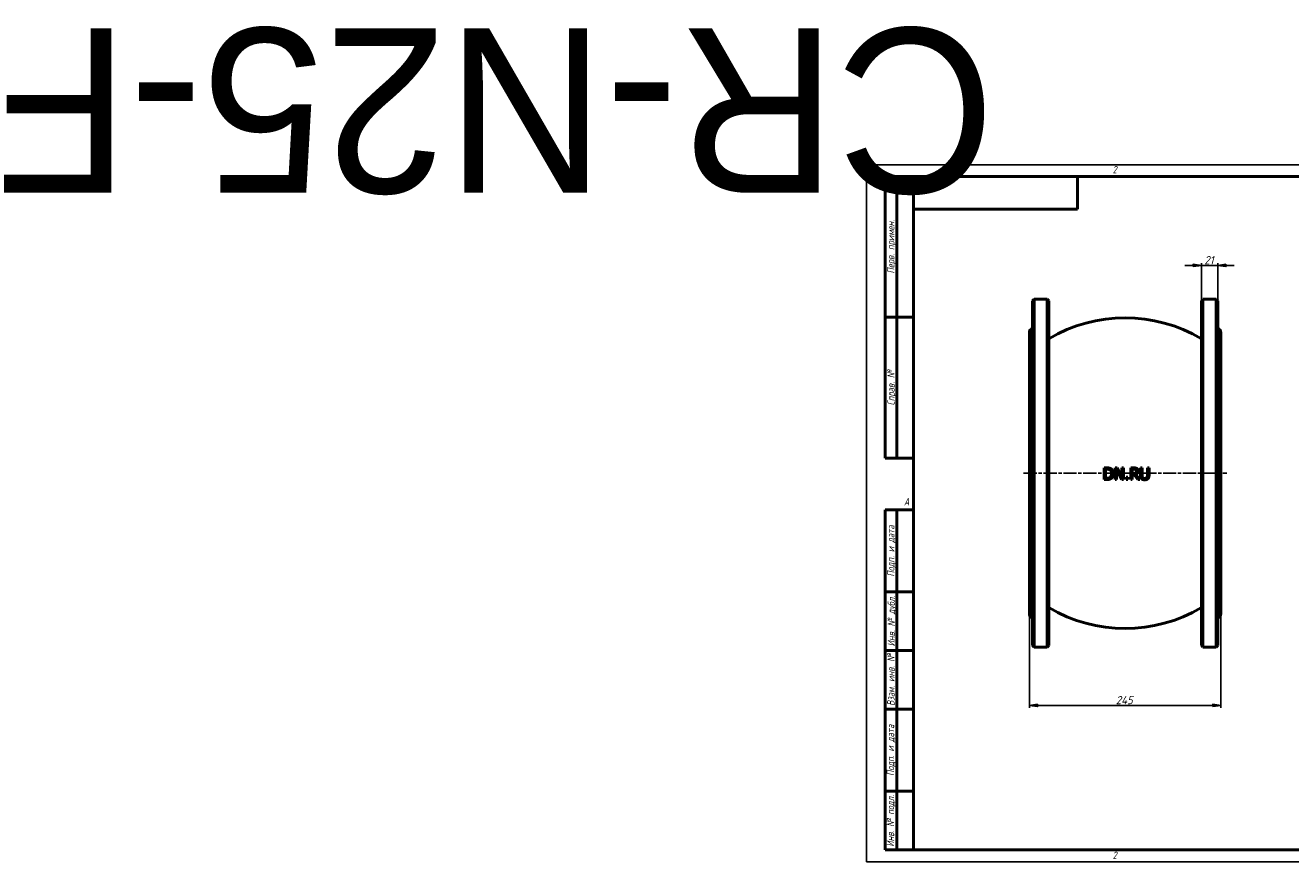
# Model space of a CAD drawing. Header units: millimetres. Extents: x -1076 to 6907, y -208 to 1069.
# Tile 1 of 3: x -1076 to 543, y 0 to 1069. Entities that reach past the tile are written whole.
import ezdxf
from ezdxf.enums import TextEntityAlignment as Align

# ---------------------------------------------------------------- set-up
doc = ezdxf.new("R2018")
doc.units = ezdxf.units.MM
doc.header["$LTSCALE"] = 3
doc.linetypes.add('CHAIN', pattern=[0.7087, 0.4724, -0.0591, 0.1181, -0.0591])
for name, color, linetype, lineweight in [('Видимый контур (ГОСТ)', 7, 'Continuous', 50), ('Кромка (ГОСТ)', 7, 'Continuous', 50), ('Обозначение (ГОСТ)', 7, 'Continuous', 25), ('Осевая линия (ГОСТ)', 7, 'Continuous', 25), ('Размер (ГОСТ)', 7, 'Continuous', 25), ('Эскизная геометрия (ГОСТ)', 7, 'Continuous', 50)]:
    doc.layers.add(name, color=color, linetype=linetype, lineweight=lineweight)
doc.styles.add('Альтернативный текст (ГОСТ)', font='arial.ttf', dxfattribs={"width": 0.8})
doc.styles.add('Обычный текст (ГОСТ)', font='GOST Common Italic.ttf')
doc.dimstyles.new('Обычный (ГОСТ)', dxfattribs={"dimscale": 3, "dimtxt": 3.5, "dimasz": 3.5, "dimexe": 1, "dimexo": 0, "dimgap": 0.5, "dimtad": 1, "dimrnd": 1e-08, "dimtxsty": 'Обычный текст (ГОСТ)', "dimblk": 'Filled-1', "dimcen": 0.09, "dimdle": 15, "dimclrd": 256, "dimclre": 256, "dimclrt": 256, "dimazin": 2, "dimtfac": 0.714286, "dimtdec": 3, "dimtmove": 0, "dimatfit": 3, "dimfxl": 1, "dimtolj": 1, "dimlwd": 25, "dimlwe": 25, "dimarcsym": 0})

# ---------------------------------------------------------------- blocks, each defined once
blk = doc.blocks.new('Рамки ГОСТ - Рамка')
at = {"layer": 'Кромка (ГОСТ)', "lineweight": 25}
for p, q in [((0, 0), (0, 297)), ((0, 297), (420, 297)), ((420, 297), (420, 0)), ((420, 0), (0, 0))]:
    blk.add_line(p, q, dxfattribs=at)
at = {"layer": 'Кромка (ГОСТ)'}
for p, q in [((210, 292), (210, 297)), ((415, 292), (20, 292)), ((20, 292), (20, 5)), ((415, 5), (415, 292)), ((20, 5), (415, 5)), ((210, 5), (210, 0))]:
    blk.add_line(p, q, dxfattribs=at)
at = {"layer": 'Кромка (ГОСТ)', "char_height": 3.17, "attachment_point": 1, "style": 'Альтернативный текст (ГОСТ)'}
for s, insert, width in [('\\fGOST Common|b0|i1;{\\H3.1700;2}', (105, 296.5), 5.2328), ('\\fGOST Common|b0|i1;{\\H3.1700;1}', (315.02, 296.44), 5.2327), ('\\fGOST Common|b0|i1;{\\H3.1700;A}', (16, 155), 5.1335), ('\\fGOST Common|b0|i1;{\\H3.1700;A}', (416, 148.5), 5.0704), ('\\fGOST Common|b0|i1;{\\H3.1700;2}', (104.99, 4.3), 5.2328), ('\\fGOST Common|b0|i1;{\\H3.1700;1}', (315, 4.14), 6.6287), ('\\fGOST Common|b0|i1;{\\H3.1700;Формат А3}', (370, 4.39), 25.2103)]:
    blk.add_mtext(s, dxfattribs=dict(at, insert=insert, width=width))
blk = doc.blocks.new('ГОСТ - Доп. графы 1')
at = {"layer": 'Эскизная геометрия (ГОСТ)'}
for p, q in [((-12, 0), (-12, 145)), ((-12, 145), (0, 145)), ((-7, 145), (-7, 0)), ((-12, 110), (-7, 110)), ((-7, 110), (0, 110)), ((-12, 85), (-7, 85)), ((-7, 85), (0, 85)), ((-12, 60), (-7, 60)), ((-7, 60), (0, 60)), ((-12, 25), (-7, 25)), ((-7, 25), (0, 25)), ((0, 0), (-12, 0))]:
    blk.add_line(p, q, dxfattribs=at)
at = {"layer": 'Обозначение (ГОСТ)', "char_height": 3.17, "attachment_point": 5, "rotation": 90, "style": 'Альтернативный текст (ГОСТ)'}
for s, insert, width in [('\\fGOST Common|b0|i1;{\\H3.1700;Подп. и дата}', (-9.37, 127.41), 34.7679), ('\\fGOST Common|b0|i1;{\\H3.1700;Инв. № дубл.}', (-8.95, 97.55), 24.8438), ('\\fGOST Common|b0|i1;{\\H3.1700;Взам. инв. №}', (-9.58, 72.53), 24.8669), ('\\fGOST Common|b0|i1;{\\H3.1700;Подп. и дата}', (-9.5, 42.47), 35.1486), ('\\fGOST Common|b0|i1;{\\H3.1700;Инв. № подл.}', (-9.5, 12.41), 24.9618)]:
    blk.add_mtext(s, dxfattribs=dict(at, insert=insert, width=width))
at = {"layer": 'Обозначение (ГОСТ)', "lineweight": 30, "flags": 17}
for tag, p in [('Подп._и_дата_2', (-3.53, 127.51)), ('Инв._номер_дубликата', (-3.41, 97.47)), ('Взамен_инв._номера', (-3.46, 72.53)), ('Подп._и_дата_1', (-3.42, 42.35)), ('ИНВЕНТАРНЫЙ_НОМЕР', (-3.33, 12.68))]:
    blk.add_attdef(tag, text='', height=3.17, rotation=90, dxfattribs=at).set_placement(p, align=Align.MIDDLE_CENTER)
blk = doc.blocks.new('ГОСТ - Доп. графы 2')
at = {"layer": 'Эскизная геометрия (ГОСТ)'}
for p, q in [((-12, 0), (-12, 120)), ((-12, 120), (0, 120)), ((-7, 0), (-7, 120)), ((-12, 60), (0, 60)), ((0, 0), (-12, 0))]:
    blk.add_line(p, q, dxfattribs=at)
at = {"layer": 'Обозначение (ГОСТ)', "char_height": 3.17, "attachment_point": 5, "rotation": 90, "style": 'Альтернативный текст (ГОСТ)'}
for s, insert, width in [('\\fGOST Common|b0|i1;{\\H3.1700;Перв. примен.}', (-9.19, 90.05), 60.0143), ('\\fGOST Common|b0|i1;{\\H3.1700;Справ. №}', (-9.1, 30), 59.9357)]:
    blk.add_mtext(s, dxfattribs=dict(at, insert=insert, width=width))
at = {"layer": 'Обозначение (ГОСТ)', "lineweight": 30, "flags": 17}
for tag, p in [('Первичная_применяемость', (-3.65, 90.03)), ('Справочный_номер', (-3.55, 30.02))]:
    blk.add_attdef(tag, text='', height=3.17, rotation=90, dxfattribs=at).set_placement(p, align=Align.MIDDLE_CENTER)
blk = doc.blocks.new('ГОСТ - Доп. графы 3')
at = {"layer": 'Эскизная геометрия (ГОСТ)'}
for p, q in [((0, 0), (70, 0)), ((70, 0), (70, -14)), ((70, -14), (0, -14))]:
    blk.add_line(p, q, dxfattribs=at)
at = {"layer": 'Обозначение (ГОСТ)', "lineweight": 30}
blk.add_attdef('ОБОЗНАЧЕНИЕ', text='', height=5, rotation=180, dxfattribs=at).set_placement((34.94, -6.97), align=Align.MIDDLE_CENTER)
blk = doc.blocks.new('Filled-1')
at = {"color": 0}
for p, q in [((0, 0), (-1, 0.14)), ((-1, 0.14), (-1, -0.14)), ((-1, 0), (0, 0)), ((-1, -0.14), (0, 0))]:
    blk.add_line(p, q, dxfattribs=at)
at = {"color": 0, "flags": 128}
blk.add_lwpolyline([(-1, -0.14), (0, 0), (-1, 0.14), (-1, -0.14)], dxfattribs=at)
at = {"color": 0}
blk.add_solid([(-1, -0.14), (0, 0), (-1, 0.14), (-1, -0.14)], dxfattribs=at)
blk = doc.blocks.new('*D9')
at = {"layer": 'Defpoints', "color": 0, "linetype": 'Continuous', "transparency": 16777216}
for p in [(208.4, 316.7), (453.4, 316.7), (453.4, 199.8)]:
    blk.add_point(p, dxfattribs=at)
at = {"layer": 'Размер (ГОСТ)', "linetype": 'Continuous', "lineweight": 25, "transparency": 16777216}
for p, q in [((208.4, 316.7), (208.4, 196.8)), ((453.4, 316.7), (453.4, 196.8)), ((218.9, 199.8), (442.9, 199.8))]:
    blk.add_line(p, q, dxfattribs=at)
at = {"layer": 'Размер (ГОСТ)', "linetype": 'Continuous', "lineweight": 25, "transparency": 16777216, "xscale": 10.5, "yscale": 10.5, "zscale": 10.5, "rotation": 180}
blk.add_blockref('Filled-1', (208.4, 199.8), dxfattribs=at)
at = {"layer": 'Размер (ГОСТ)', "linetype": 'Continuous', "lineweight": 25, "transparency": 16777216, "xscale": 10.5, "yscale": 10.5, "zscale": 10.5}
blk.add_blockref('Filled-1', (453.4, 199.8), dxfattribs=at)
at = {"layer": 'Размер (ГОСТ)', "linetype": 'Continuous', "lineweight": 25, "transparency": 16777216, "insert": (319, 211.8), "char_height": 10.5, "attachment_point": 1, "style": 'Обычный текст (ГОСТ)'}
blk.add_mtext('\\A1;245', dxfattribs=at)
blk = doc.blocks.new('*D10')
at = {"layer": 'Defpoints', "color": 0, "linetype": 'Continuous', "transparency": 16777216}
for p in [(449.4, 762.2), (428.4, 717.2), (449.4, 717.2)]:
    blk.add_point(p, dxfattribs=at)
at = {"layer": 'Размер (ГОСТ)', "linetype": 'Continuous', "lineweight": 25, "transparency": 16777216}
for p, q in [((417.9, 762.2), (407.4, 762.2)), ((428.4, 717.2), (428.4, 765.2)), ((428.4, 762.2), (449.4, 762.2)), ((449.4, 717.2), (449.4, 765.2)), ((459.9, 762.2), (470.4, 762.2))]:
    blk.add_line(p, q, dxfattribs=at)
at = {"layer": 'Размер (ГОСТ)', "linetype": 'Continuous', "lineweight": 25, "transparency": 16777216, "xscale": 10.5, "yscale": 10.5, "zscale": 10.5}
blk.add_blockref('Filled-1', (428.4, 762.2), dxfattribs=at)
at = {"layer": 'Размер (ГОСТ)', "linetype": 'Continuous', "lineweight": 25, "transparency": 16777216, "xscale": 10.5, "yscale": 10.5, "zscale": 10.5, "rotation": 180}
blk.add_blockref('Filled-1', (449.4, 762.2), dxfattribs=at)
at = {"layer": 'Размер (ГОСТ)', "linetype": 'Continuous', "lineweight": 25, "transparency": 16777216, "insert": (432.2, 774.2), "char_height": 10.5, "attachment_point": 1, "style": 'Обычный текст (ГОСТ)'}
blk.add_mtext('\\A1;21', dxfattribs=at)

msp = doc.modelspace()

# ---------------------------------------------------------------- linework, layer by layer
at = {"layer": 'Видимый контур (ГОСТ)'}
for p, q in [((212.389, 717.176), (214.389, 719.176)), ((212.389, 276.176), (212.389, 717.176)), ((214.389, 719.176), (214.389, 274.176)), ((214.389, 719.176), (231.389, 719.176)), ((231.389, 274.176), (231.389, 719.176)), ((233.389, 717.176), (231.389, 719.176)), ((233.389, 717.176), (233.389, 276.176)), ((428.389, 717.176), (430.389, 719.176)), ((428.389, 276.176), (428.389, 717.176)), ((430.389, 719.176), (430.389, 274.176)), ((430.389, 719.176), (447.389, 719.176)), ((447.389, 274.176), (447.389, 719.176)), ((449.389, 717.176), (447.389, 719.176)), ((449.389, 717.176), (449.389, 276.176)), ((208.389, 316.676), (208.389, 676.676)), ((453.389, 676.676), (453.389, 316.676)), ((307.415, 503.54), (303.999, 503.54)), ((303.999, 488.54), (303.999, 503.54)), ((305.993, 501.814), (307.512, 501.814)), ((305.993, 501.814), (305.993, 490.266)), ((320.823, 503.54), (317.99, 503.54)), ((317.99, 488.54), (317.99, 503.54)), ((326.864, 491.664), (320.823, 503.54)), ((328.724, 503.54), (326.864, 503.54)), ((326.864, 491.664), (326.864, 503.54)), ((328.724, 503.54), (328.724, 488.54)), ((341.876, 503.54), (338.011, 503.54)), ((338.011, 488.54), (338.011, 503.54)), ((340.004, 501.814), (340.004, 496.174)), ((340.004, 501.814), (341.985, 501.814)), ((352.622, 503.54), (350.628, 503.54)), ((350.628, 494.18), (350.628, 503.54)), ((352.622, 503.54), (352.622, 494.18)), ((361.483, 503.54), (359.49, 503.54)), ((359.49, 494.132), (359.49, 503.54)), ((361.483, 503.54), (361.483, 494.18)), ((303.999, 488.54), (307.451, 488.54)), ((307.512, 490.266), (305.993, 490.266)), ((317.99, 488.54), (319.85, 488.54)), ((319.85, 501.474), (319.85, 488.54)), ((319.85, 501.474), (326.487, 488.54)), ((326.487, 488.54), (328.724, 488.54)), ((334.558, 491.409), (332.152, 491.409)), ((332.152, 488.54), (332.152, 491.409)), ((332.152, 488.54), (334.558, 488.54)), ((334.558, 491.409), (334.558, 488.54)), ((338.011, 488.54), (340.004, 488.54)), ((341.755, 496.174), (340.004, 496.174)), ((340.004, 494.509), (340.004, 488.54)), ((340.004, 494.509), (342.289, 494.509)), ((342.289, 494.509), (347.03, 488.54)), ((349.619, 488.54), (344.283, 495.068)), ((347.03, 488.54), (349.619, 488.54)), ((212.389, 276.176), (214.389, 274.176)), ((233.389, 276.176), (231.389, 274.176)), ((428.389, 276.176), (430.389, 274.176)), ((449.389, 276.176), (447.389, 274.176)), ((214.389, 274.176), (231.389, 274.176)), ((430.389, 274.176), (447.389, 274.176))]:
    msp.add_line(p, q, dxfattribs=at)
for centre, radius, start, end in [((213.389, 676.676), 5, 101.536959, 180), ((330.889, 505.356), 190, 59.125595, 120.874405), ((448.389, 676.676), 5, 0, 78.463041), ((330.889, 487.996), 190, 239.125595, 300.874405), ((213.389, 316.676), 5, 180, 258.463041), ((448.389, 316.676), 5, 281.536959, 0)]:
    msp.add_arc(centre, radius, start, end, dxfattribs=at)
for points, knots in [([(312.788, 502.349), (312.391, 502.61), (311.959, 502.816), (310.766, 503.256), (310.13, 503.356), (309.09, 503.507), (308.209, 503.54), (307.415, 503.54)], [0, 0, 0, 0, 0.14307384, 0.14307384, 0.38383836, 0.38383836, 1.14069017, 1.14069017, 1.14069017, 1.14069017]), ([(307.512, 501.814), (308.875, 501.814), (309.637, 501.651), (310.593, 501.366), (311.046, 501.168), (311.475, 500.915)], [-0.301191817, -0.301191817, -0.301191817, -0.301191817, -0.150239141, -0.150239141, 0, 0, 0, 0]), ([(315.827, 496.028), (315.827, 496.788), (315.755, 497.554), (315.414, 498.965), (315.171, 499.585), (314.574, 500.615), (314.277, 501.018), (313.589, 501.751), (313.206, 502.071), (312.788, 502.349)], [0, 0, 0, 0, 0.228125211, 0.228125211, 0.435448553, 0.435448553, 0.587552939, 0.587552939, 0.739476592, 0.739476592, 0.739476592, 0.739476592]), ([(345.693, 502.75), (345.412, 502.932), (345.114, 503.084), (344.484, 503.316), (343.757, 503.54), (341.876, 503.54)], [0, 0, 0, 0, 0.100598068, 0.100598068, 0.201843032, 0.201843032, 0.201843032, 0.201843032]), ([(341.985, 501.814), (342.369, 501.814), (342.781, 501.795), (343.384, 501.703), (343.601, 501.654), (344.01, 501.507), (344.195, 501.417), (344.368, 501.304)], [-0.24739518, -0.24739518, -0.24739518, -0.24739518, -0.130635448, -0.130635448, -0.062090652, -0.062090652, 0, 0, 0, 0]), ([(347.395, 499.468), (347.395, 499.861), (347.357, 500.259), (347.154, 501.053), (347.002, 501.349), (346.707, 501.818), (346.537, 502.032), (346.145, 502.425), (345.928, 502.598), (345.693, 502.75)], [0, 0, 0, 0, 0.11787334, 0.11787334, 0.245661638, 0.245661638, 0.371944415, 0.371944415, 0.500297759, 0.500297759, 0.500297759, 0.500297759]), ([(307.451, 488.54), (309.62, 488.54), (310.62, 488.799), (311.701, 489.152), (312.248, 489.42), (312.763, 489.744)], [0, 0, 0, 0, 0.6556305, 0.6556305, 1.41015742, 1.41015742, 1.41015742, 1.41015742]), ([(311.657, 491.263), (311.294, 491.008), (310.904, 490.808), (310.28, 490.587), (309.856, 490.453), (308.599, 490.292), (308.049, 490.266), (307.512, 490.266)], [-0.827153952, -0.827153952, -0.827153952, -0.827153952, -0.382497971, -0.382497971, -0.16235347, -0.16235347, 0, 0, 0, 0]), ([(311.475, 500.915), (311.872, 500.671), (312.224, 500.375), (312.833, 499.659), (313.073, 499.255), (313.429, 498.411), (313.548, 497.982), (313.712, 497.054), (313.748, 496.551), (313.748, 496.052)], [-0.564554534, -0.564554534, -0.564554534, -0.564554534, -0.424537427, -0.424537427, -0.282687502, -0.282687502, -0.149511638, -0.149511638, 0, 0, 0, 0]), ([(313.748, 496.052), (313.748, 495.297), (313.675, 494.51), (313.355, 493.418), (313.157, 492.878), (312.462, 491.911), (312.09, 491.555), (311.657, 491.263)], [-0.756401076, -0.756401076, -0.756401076, -0.756401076, -0.358309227, -0.358309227, -0.157416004, -0.157416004, 0, 0, 0, 0]), ([(312.763, 489.744), (313.156, 490.003), (313.514, 490.305), (314.172, 491.002), (314.462, 491.392), (315.022, 492.324), (315.332, 492.969), (315.741, 494.514), (315.827, 495.268), (315.827, 496.028)], [0, 0, 0, 0, 0.141983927, 0.141983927, 0.28854575, 0.28854575, 0.468740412, 0.468740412, 0.631982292, 0.631982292, 0.631982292, 0.631982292]), ([(344.465, 496.952), (344.252, 496.739), (344.007, 496.574), (343.639, 496.422), (343.361, 496.312), (342.458, 496.193), (342.104, 496.174), (341.755, 496.174)], [-0.797285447, -0.797285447, -0.797285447, -0.797285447, -0.273826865, -0.273826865, -0.104922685, -0.104922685, 0, 0, 0, 0]), ([(344.283, 495.068), (344.784, 495.255), (345.256, 495.504), (346.162, 496.202), (346.495, 496.606), (346.942, 497.29), (347.111, 497.678), (347.344, 498.54), (347.395, 499.004), (347.395, 499.468)], [0, 0, 0, 0, 0.160897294, 0.160897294, 0.343677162, 0.343677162, 0.544634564, 0.544634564, 0.762489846, 0.762489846, 0.762489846, 0.762489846]), ([(344.368, 501.304), (344.537, 501.19), (344.689, 501.055), (344.818, 500.898), (344.861, 500.847), (344.898, 500.796), (344.931, 500.746), (344.964, 500.698), (344.992, 500.651), (345.018, 500.605), (345.043, 500.559), (345.065, 500.514), (345.085, 500.471), (345.098, 500.443), (345.11, 500.416), (345.12, 500.39), (345.19, 500.22), (345.239, 500.044), (345.27, 499.864), (345.302, 499.682), (345.316, 499.496), (345.316, 499.31)], [-0.201485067, -0.201485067, -0.201485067, -0.201485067, -0.159386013, -0.159386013, -0.159386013, -0.145722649, -0.145722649, -0.145722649, -0.132567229, -0.132567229, -0.132567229, -0.119417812, -0.119417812, -0.119417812, -0.110915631, -0.110915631, -0.110915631, -0.055808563, -0.055808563, -0.055808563, 0, 0, 0, 0]), ([(345.316, 499.31), (345.316, 499.057), (345.3, 498.801), (345.26, 498.551), (345.255, 498.523), (345.251, 498.495), (345.245, 498.467), (345.22, 498.326), (345.188, 498.196), (345.152, 498.077), (345.138, 498.033), (345.124, 497.99), (345.109, 497.949), (345.086, 497.881), (345.06, 497.817), (345.033, 497.756), (344.897, 497.45), (344.708, 497.182), (344.465, 496.952)], [-0.230699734, -0.230699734, -0.230699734, -0.230699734, -0.172327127, -0.172327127, -0.172327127, -0.165819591, -0.165819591, -0.165819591, -0.132748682, -0.132748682, -0.132748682, -0.120503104, -0.120503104, -0.120503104, -0.100529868, -0.100529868, -0.100529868, 0, 0, 0, 0]), ([(350.628, 494.18), (350.628, 492.923), (350.773, 491.971), (351.131, 490.947), (351.272, 490.65), (351.623, 490.093), (351.829, 489.84), (352.062, 489.61)], [0, 0, 0, 0, 0.377383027, 0.377383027, 0.542876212, 0.542876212, 0.707552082, 0.707552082, 0.707552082, 0.707552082]), ([(352.062, 489.61), (352.313, 489.359), (352.591, 489.144), (353.211, 488.775), (353.549, 488.628), (354.586, 488.301), (355.329, 488.224), (356.049, 488.224)], [0, 0, 0, 0, 0.106919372, 0.106919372, 0.217912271, 0.217912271, 0.436566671, 0.436566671, 0.436566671, 0.436566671]), ([(353.266, 491.154), (353.103, 491.4), (352.975, 491.665), (352.788, 492.222), (352.622, 492.835), (352.622, 494.18)], [0, 0, 0, 0, 0.08905354, 0.08905354, 0.176715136, 0.176715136, 0.176715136, 0.176715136]), ([(356.049, 489.926), (355.804, 489.926), (355.555, 489.94), (355.31, 489.974), (355.162, 489.995), (355.016, 490.023), (354.872, 490.059), (354.822, 490.072), (354.77, 490.087), (354.716, 490.103), (354.659, 490.121), (354.599, 490.141), (354.538, 490.163), (354.48, 490.185), (354.42, 490.209), (354.36, 490.236), (354.288, 490.268), (354.215, 490.304), (354.142, 490.345), (354.08, 490.379), (354.017, 490.417), (353.955, 490.459), (353.679, 490.644), (353.449, 490.875), (353.266, 491.154)], [-0.397039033, -0.397039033, -0.397039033, -0.397039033, -0.286613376, -0.286613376, -0.286613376, -0.219903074, -0.219903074, -0.219903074, -0.196878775, -0.196878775, -0.196878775, -0.172743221, -0.172743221, -0.172743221, -0.14994063, -0.14994063, -0.14994063, -0.123008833, -0.123008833, -0.123008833, -0.100369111, -0.100369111, -0.100369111, 0, 0, 0, 0]), ([(358.845, 491.154), (358.67, 490.889), (358.451, 490.669), (357.848, 490.261), (357.499, 490.144), (356.871, 489.971), (356.46, 489.926), (356.049, 489.926)], [0, 0, 0, 0, 0.095387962, 0.095387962, 0.219280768, 0.219280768, 0.430813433, 0.430813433, 0.430813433, 0.430813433]), ([(356.049, 488.224), (356.604, 488.224), (357.18, 488.265), (358.059, 488.451), (358.511, 488.577), (359.385, 489.043), (359.735, 489.301), (360.049, 489.61)], [0, 0, 0, 0, 0.167829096, 0.167829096, 0.271596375, 0.271596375, 0.354066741, 0.354066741, 0.354066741, 0.354066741]), ([(359.49, 494.132), (359.49, 492.817), (359.32, 492.209), (359.136, 491.663), (359.008, 491.4), (358.845, 491.154)], [0, 0, 0, 0, 0.394325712, 0.394325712, 0.809185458, 0.809185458, 0.809185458, 0.809185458]), ([(360.049, 489.61), (360.374, 489.921), (360.641, 490.277), (360.989, 490.952), (361.2, 491.436), (361.445, 492.901), (361.483, 493.551), (361.483, 494.18)], [0, 0, 0, 0, 0.135640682, 0.135640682, 0.228057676, 0.228057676, 0.295997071, 0.295997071, 0.295997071, 0.295997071])]:
    msp.add_open_spline(points, degree=3, knots=knots, dxfattribs=at)
at = {"layer": 'Осевая линия (ГОСТ)', "linetype": 'CHAIN', "ltscale": 11.993792}
msp.add_line((200.889, 496.676), (460.889, 496.676), dxfattribs=at)

# ---------------------------------------------------------------- block references
ref = msp.add_blockref('ГОСТ - Доп. графы 3', (60, 876), dxfattribs=dict(xscale=3, yscale=3, zscale=3))
lines = msp.add_mtext('CR-N25-F', dxfattribs={"layer": 'Обозначение (ГОСТ)', "insert": (164.826, 855.097), "char_height": 210.3745, "attachment_point": 1, "rotation": 180})
ref.add_attrib('ОБОЗНАЧЕНИЕ', '', (164.826, 855.097)).embed_mtext(lines)
at = {"xscale": 3, "yscale": 3, "zscale": 3}
for name, p in [('Рамки ГОСТ - Рамка', (0, 0)), ('ГОСТ - Доп. графы 2', (60, 516)), ('ГОСТ - Доп. графы 1', (60, 15))]:
    msp.add_blockref(name, p, dxfattribs=at)

# ---------------------------------------------------------------- dimensions: what is measured, and where the dimension line sits
at = {"layer": 'Размер (ГОСТ)', "linetype": 'Continuous', "lineweight": 25}
for base, p1, p2, override, picture, middle in [((449.389, 762.176), (428.389, 717.176), (449.389, 717.176), {"dimgap": 0.5, "dimdec": 2, "dimtol": 0, "dimlim": 0, "dimtp": 0, "dimtm": 0, "dimtdec": 3, "dimtofl": 1, "dimatfit": 1}, '*D10', (438.889, 762.176)), ((453.389, 199.766), (208.389, 316.676), (453.389, 316.676), {"dimgap": 0.5, "dimdec": 2, "dimtol": 0, "dimlim": 0, "dimtp": 0, "dimtm": 0, "dimtdec": 3, "dimtofl": 0, "dimatfit": 1}, '*D9', (330.889, 199.766))]:
    dim = msp.add_linear_dim(base=base, p1=p1, p2=p2, angle=180, dimstyle='Обычный (ГОСТ)', override=override, dxfattribs=at)
    dim.commit()
    dim.dimension.update_dxf_attribs({"geometry": picture, "text_midpoint": middle, "dimtype": 160})

doc.saveas('drawing.dxf')
